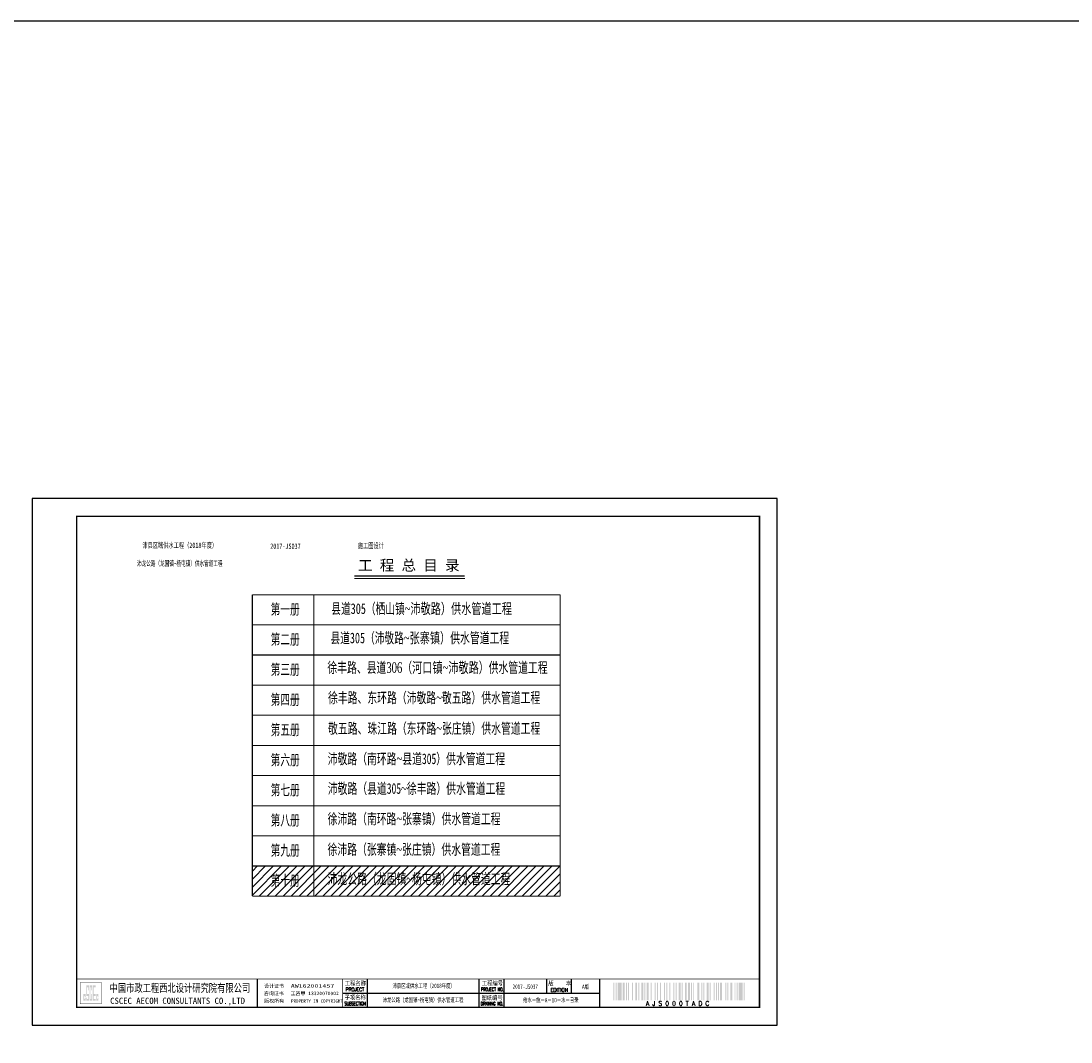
# Model space of a CAD drawing. Extents: x 5956 to 11120, y 3346 to 7374.
# Tile 5 of 9: x 7243 to 7835, y 5085 to 5661. Entities that reach past the tile are written whole.
import ezdxf
from ezdxf.enums import TextEntityAlignment as Align

# ---------------------------------------------------------------- set-up
doc = ezdxf.new("R2010")
doc.units = 0
doc.layers.get('0').update_dxf_attribs({"linetype": 'CONTINUOUS'})
for name, color, linetype in [('GPSCOMMON', 7, 'CONTINUOUS'), ('PP-COM', 7, 'CONTINUOUS'), ('可编辑', 7, 'CONTINUOUS')]:
    doc.layers.add(name, color=color, linetype=linetype)
doc.styles.get("Standard").update_dxf_attribs({"font": 'rs.shx', "bigfont": 'hztxt.shx'})
doc.styles.add('图签', font='txt', dxfattribs={"width": 0.66})
doc.styles.add('图签 1', font='romanc.shx', dxfattribs={"width": 0.8})
doc.styles.add('宋体', font='txt')

# ---------------------------------------------------------------- blocks, each defined once
blk = doc.blocks.new('*U15')
at = {"linetype": 'Continuous', "ltscale": 0.055}
h = blk.add_hatch(color=5, dxfattribs=at)
h.paths.add_polyline_path([(29.58, 15.44), (29.58, 14.79), (29.15, 14.79), (29.15, 16.46), (29.58, 16.46), (29.58, 15.89), (29.99, 15.89), (29.99, 17.52), (28.74, 17.52), (28.74, 13.8), (29.99, 13.8), (29.99, 15.44)])
h.paths.add_polyline_path([(30.4, 15.44), (30.4, 13.8), (31.92, 13.8), (31.92, 17.52), (30.81, 17.52), (30.81, 21.38), (31.51, 21.38), (31.51, 19.57), (31.92, 19.57), (31.92, 22.37), (30.4, 22.37), (30.4, 16.46), (31.51, 16.46), (31.51, 14.79), (30.81, 14.79), (30.81, 15.44)])
h.paths.add_polyline_path([(33.3, 17.52), (33.3, 14.79), (32.74, 14.79), (32.74, 21.38), (33.3, 21.38), (33.3, 19.57), (33.71, 19.57), (33.71, 22.37), (32.33, 22.37), (32.33, 13.8), (33.71, 13.8), (33.71, 17.52)])
h.paths.add_polyline_path([(35.66, 22.37), (34.12, 22.37), (34.12, 13.8), (35.66, 13.8), (35.66, 14.79), (34.53, 14.79), (34.53, 16.46), (35.66, 16.46), (35.66, 17.52), (34.53, 17.52), (34.53, 21.38), (35.66, 21.38)])
h.paths.add_polyline_path([(36.9, 15.44), (36.9, 14.79), (36.48, 14.79), (36.48, 16.46), (36.9, 16.46), (36.9, 15.89), (37.31, 15.89), (37.31, 17.52), (36.07, 17.52), (36.07, 13.8), (37.31, 13.8), (37.31, 15.44)])
at = {"color": 5}
blk.add_line((410, 275), (410, 287), dxfattribs=at)
for p, q in [((127, 10), (127, 26)), ((189, 10), (189, 26)), ((252, 10), (252, 26)), ((266, 10), (266, 26)), ((290, 18), (290, 26)), ((304, 18), (304, 26)), ((320, 10), (320, 26)), ((175, 18), (320, 18))]:
    blk.add_line(p, q)
at = {"color": 7}
blk.add_lwpolyline([(0, 0), (420, 0), (420, 297), (0, 297)], close=True, dxfattribs=at)
blk.add_lwpolyline([(410, 10, 1, 1, 0), (410, 287, 0.75, 0.75, 0), (25, 287, 0.75, 0.75, 0), (25, 10, 0.75, 0.75, 0), (410, 10, 0.75, 0.75, 0)], format="xyseb", dxfattribs=at)
at = {"color": 7, "const_width": 0.5}
blk.add_lwpolyline([(410, 26), (410, 10), (25, 10), (25, 26), (410, 26)], dxfattribs=at)
at = {"color": 5, "const_width": 0.129}
blk.add_lwpolyline([(27, 12), (39, 12), (39, 24), (27, 24)], close=True, dxfattribs=at)
for points in [[(175, 10, 0.5, 0.5, 0), (175, 26, 0, 0, 0)], [(320, 10.34, 0.5, 0.5, 0), (320, 26, 0, 0, 0)]]:
    blk.add_lwpolyline(points, format="xyseb")
for points in [[(327.65, 13.95), (327.65, 23.95), (328.2, 13.95), (328.2, 23.95)], [(328.85, 13.95), (328.85, 23.95), (329.4, 13.95), (329.4, 23.95)], [(330.05, 13.95), (330.05, 23.95), (332.25, 13.95), (332.25, 23.95)], [(332.9, 13.95), (332.9, 23.95), (334, 13.95), (334, 23.95)], [(334.65, 13.95), (334.65, 23.95), (335.2, 13.95), (335.2, 23.95)], [(335.85, 13.95), (335.85, 23.95), (336.4, 13.95), (336.4, 23.95)], [(338.15, 13.95), (338.15, 23.95), (338.7, 13.95), (338.7, 23.95)], [(339.9, 13.95), (339.9, 23.95), (341, 13.95), (341, 23.95)], [(341.65, 13.95), (341.65, 23.95), (342.2, 13.95), (342.2, 23.95)], [(343.4, 13.95), (343.4, 23.95), (344.5, 13.95), (344.5, 23.95)], [(345.15, 13.95), (345.15, 23.95), (345.7, 13.95), (345.7, 23.95)], [(346.35, 13.95), (346.35, 23.95), (347.45, 13.95), (347.45, 23.95)], [(348.65, 13.95), (348.65, 23.95), (349.2, 13.95), (349.2, 23.95)], [(350.95, 13.95), (350.95, 23.95), (351.5, 13.95), (351.5, 23.95)], [(352.15, 13.95), (352.15, 23.95), (352.7, 13.95), (352.7, 23.95)], [(353.9, 13.95), (353.9, 23.95), (354.45, 13.95), (354.45, 23.95)], [(356.2, 13.95), (356.2, 23.95), (356.75, 13.95), (356.75, 23.95)], [(357.4, 13.95), (357.4, 23.95), (357.95, 13.95), (357.95, 23.95)], [(359.15, 13.95), (359.15, 23.95), (359.7, 13.95), (359.7, 23.95)], [(361.45, 13.95), (361.45, 23.95), (362, 13.95), (362, 23.95)], [(362.65, 13.95), (362.65, 23.95), (363.2, 13.95), (363.2, 23.95)], [(364.4, 13.95), (364.4, 23.95), (365.5, 13.95), (365.5, 23.95)], [(366.15, 13.95), (366.15, 23.95), (366.7, 13.95), (366.7, 23.95)], [(367.9, 13.95), (367.9, 23.95), (369, 13.95), (369, 23.95)], [(369.65, 13.95), (369.65, 23.95), (370.75, 13.95), (370.75, 23.95)], [(371.4, 13.95), (371.4, 23.95), (371.95, 13.95), (371.95, 23.95)], [(372.6, 13.95), (372.6, 23.95), (373.15, 13.95), (373.15, 23.95)], [(374.9, 13.95), (374.9, 23.95), (376, 13.95), (376, 23.95)], [(377.2, 13.95), (377.2, 23.95), (377.75, 13.95), (377.75, 23.95)], [(378.4, 13.95), (378.4, 23.95), (378.95, 13.95), (378.95, 23.95)], [(380.15, 13.95), (380.15, 23.95), (381.25, 13.95), (381.25, 23.95)], [(381.9, 13.95), (381.9, 23.95), (382.45, 13.95), (382.45, 23.95)], [(384.2, 13.95), (384.2, 23.95), (384.75, 13.95), (384.75, 23.95)], [(385.4, 13.95), (385.4, 23.95), (385.95, 13.95), (385.95, 23.95)], [(386.6, 13.95), (386.6, 23.95), (387.15, 13.95), (387.15, 23.95)], [(387.8, 13.95), (387.8, 23.95), (388.9, 13.95), (388.9, 23.95)], [(390.65, 13.95), (390.65, 23.95), (391.2, 13.95), (391.2, 23.95)], [(391.85, 13.95), (391.85, 23.95), (392.4, 13.95), (392.4, 23.95)], [(393.6, 13.95), (393.6, 23.95), (394.7, 13.95), (394.7, 23.95)], [(395.9, 13.95), (395.9, 23.95), (396.45, 13.95), (396.45, 23.95)], [(397.1, 13.95), (397.1, 23.95), (397.65, 13.95), (397.65, 23.95)], [(398.3, 13.95), (398.3, 23.95), (400.5, 13.95), (400.5, 23.95)], [(401.15, 13.95), (401.15, 23.95), (401.7, 13.95), (401.7, 23.95)], [(401.7, 13.95), (401.7, 23.95), (401.7, 13.95), (401.7, 23.95)], [(401.7, 13.95), (401.7, 23.95), (401.7, 13.95), (401.7, 23.95)], [(401.7, 13.95), (401.7, 23.95), (401.7, 13.95), (401.7, 23.95)], [(401.7, 13.95), (401.7, 23.95), (401.7, 13.95), (401.7, 23.95)], [(401.7, 13.95), (401.7, 23.95), (401.7, 13.95), (401.7, 23.95)], [(401.7, 13.95), (401.7, 23.95), (401.7, 13.95), (401.7, 23.95)], [(401.7, 13.95), (401.7, 23.95), (401.7, 13.95), (401.7, 23.95)], [(401.7, 13.95), (401.7, 23.95), (401.7, 13.95), (401.7, 23.95)], [(401.7, 13.95), (401.7, 23.95), (401.7, 13.95), (401.7, 23.95)], [(401.7, 13.95), (401.7, 23.95), (401.7, 13.95), (401.7, 23.95)], [(401.7, 13.95), (401.7, 23.95), (401.7, 13.95), (401.7, 23.95)], [(401.7, 13.95), (401.7, 23.95), (401.7, 13.95), (401.7, 23.95)], [(401.7, 13.95), (401.7, 23.95), (401.7, 13.95), (401.7, 23.95)], [(401.7, 13.95), (401.7, 23.95), (401.7, 13.95), (401.7, 23.95)], [(401.7, 13.95), (401.7, 23.95), (401.7, 13.95), (401.7, 23.95)], [(401.7, 13.95), (401.7, 23.95), (401.7, 13.95), (401.7, 23.95)], [(401.7, 13.95), (401.7, 23.95), (401.7, 13.95), (401.7, 23.95)]]:
    blk.add_solid(points)
at = {"color": 7, "linetype": 'Continuous', "style": '图签'}
for s, height, width, p in [('中国市政工程西北设计研究院有限公司', 4.5, 0.74, (43.58, 18.68)), ('AW162001457', 2, 1.64, (145.73, 21.13)), ('CSCEC AECOM CONSULTANTS CO.,LTD', 3.5, 1.03, (43.89, 11.97)), ('PROPERTY IN COPYRIGHT', 2, 0.85, (145.91, 12.6))]:
    blk.add_text(s, height=height, dxfattribs=dict(at, width=width)).set_placement(p)
at = {"color": 7, "linetype": 'Continuous'}
for s, height, style, width, p in [('工程名称', 2.5, '图签', 0.85, (182.18, 22.37)), ('工程编号', 2.5, '图签', 0.85, (259.42, 22.41)), ('版    本', 2.5, '图签', 0.85, (297.36, 22.27)), ('PROJECT', 2, '图签 1', 0.85, (181.94, 19.14)), ('PROJECT NO.', 2, '图签 1', 0.59, (259.35, 19.15)), ('子项名称', 2.5, '图签', 0.85, (182.05, 14.39)), ('SUBSECTION', 2, '图签 1', 0.6, (182.02, 11.15)), ('图纸编号', 2.5, '图签', 0.85, (259.21, 14.17)), ('DRAWING NO.', 2, '图签 1', 0.59, (259.16, 11.1))]:
    blk.add_text(s, height=height, dxfattribs=dict(at, style=style, width=width)).set_placement(p, align=Align.CENTER)
at = {"color": 7, "linetype": 'Continuous', "style": '图签'}
for s, p in [('咨询证书', (130.56, 16.9)), ('设计证书', (130.66, 21.11)), ('工咨甲 13320070002', (145.61, 16.9)), ('版权所有', (130.76, 12.66))]:
    blk.add_text(s, height=2, dxfattribs=at).set_placement(p)
at = {"color": 7, "linetype": 'Continuous', "style": '图签 1'}
blk.add_text('EDITION', height=2, dxfattribs=at).set_placement((297.12, 18.85), align=Align.CENTER)
blk.add_text('A J S 0 0 0 T A D C ', height=2.5).set_placement((364.68, 13.45), align=Align.TOP_CENTER)
at = {"style": '图签'}
for tag, height, width, p, p2 in [('工程名称-图框', 3, 1.737888, (59.04, 269.15), (107.24, 269.15)), ('设计阶段-图框', 3, 0.802427, (179.72, 268.93), (201.97, 268.93)), ('工程编号-图框', 3, 0.802427, (131.58, 268.64), (153.83, 268.64)), ('子项名称-图框', 3, 1.737888, (59.04, 258.93), (107.24, 258.93)), ('工程名称', 2.5, 4.154745, (191.08, 20.92), (250.17, 20.92)), ('工程编号', 2.5, 1.564732, (266.8, 20.47), (289.06, 20.47)), ('版本', 2.5, 1.989659, (304.84, 20.4), (318.99, 20.4)), ('子项名称', 2.5, 4.226601, (190.24, 12.96), (250.36, 12.96)), ('图纸编号', 2.5, 3.659373, (266.3, 12.87), (318.35, 12.87))]:
    blk.add_attdef(tag, text='', height=height, dxfattribs=dict(at, width=width)).set_placement(p, p2, align=Align.FIT)
blk = doc.blocks.new('20180504.1607227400')
at = {"layer": 'GPSCOMMON'}
h = blk.add_hatch(dxfattribs=at)
h.set_pattern_fill('ANSI31', color=1, style=0)
h.set_pattern_definition([(45, (6680.768, -10.9657), (-2.245064, 2.245064), [])])
h.paths.add_polyline_path([(7373.69, 5183.98), (7373.69, 5166.98), (7408.43, 5166.98), (7408.43, 5183.98)])
h.paths.add_polyline_path([(7408.43, 5183.98), (7408.43, 5166.98), (7547.27, 5166.98), (7547.27, 5183.98)])
h.paths.add_polyline_path([(7381.97, 5180.34), (7402.45, 5180.34), (7402.45, 5169.46), (7381.97, 5169.46)], flags=24)
h.paths.add_polyline_path([(7413.85, 5181.24), (7521.49, 5181.24), (7521.49, 5170.26), (7413.85, 5170.26)], flags=24)
at = {"color": 7, "lineweight": 20}
blk.add_line((7431.2, 5346.06), (7493.42, 5346.06), dxfattribs=at)
at = {"color": 7, "lineweight": 20, "const_width": 0.75}
blk.add_lwpolyline([(7431.2, 5347.56), (7493.39, 5347.56)], dxfattribs=at)
at = {"layer": 'GPSCOMMON'}
blk.add_lwpolyline([(5955.72, 5660.57), (9942.33, 5660.57), (9942.33, 4036.06), (5955.72, 4036.06)], close=True, dxfattribs=at)
at = {"layer": 'GPSCOMMON', "const_width": 0.6, "flags": 128}
for points in [[(7373.69, 5336.98), (7547.27, 5336.98)], [(7373.69, 5336.98), (7373.69, 5166.98)], [(7408.43, 5336.98), (7408.43, 5166.98)], [(7547.27, 5336.98), (7547.27, 5166.98)], [(7373.69, 5319.98), (7547.27, 5319.98)], [(7373.69, 5302.98), (7547.27, 5302.98)], [(7373.69, 5285.98), (7547.27, 5285.98)], [(7373.69, 5268.98), (7547.27, 5268.98)], [(7373.69, 5251.98), (7547.27, 5251.98)], [(7373.69, 5234.98), (7547.27, 5234.98)], [(7373.69, 5217.98), (7547.27, 5217.98)], [(7373.69, 5200.98), (7547.27, 5200.98)], [(7373.69, 5183.98), (7547.27, 5183.98)], [(7373.69, 5166.98), (7547.27, 5166.98)]]:
    blk.add_lwpolyline(points, dxfattribs=at)
at = {"layer": 'PP-COM'}
ref = blk.add_blockref('*U15', (7249.64, 5094.23), dxfattribs=at)
ref.add_attrib('图纸编号', '给水－施－A－10－水－目录', dxfattribs={"layer": '0', "color": 1, "height": 2.5, "style": '图签', "width": 0.7}).set_placement((7541.97, 5107.1), align=Align.CENTER)
ref.add_attrib('版本', 'A版', dxfattribs={"layer": '0', "color": 0, "height": 2.5, "style": '图签', "width": 0.7}).set_placement((7561.55, 5114.62), align=Align.CENTER)
ref.add_attrib('工程编号', '2017-JS037', dxfattribs={"layer": '0', "color": 1, "height": 2.5, "style": '图签', "width": 0.7}).set_placement((7527.57, 5114.7), align=Align.CENTER)
ref.add_attrib('子项名称', '沛龙公路（龙固镇~杨屯镇）供水管道工程', dxfattribs={"layer": '0', "color": 1, "height": 2.5, "style": '图签', "width": 0.7}).set_placement((7469.94, 5107.19), align=Align.CENTER)
ref.add_attrib('工程名称', '沛县区域供水工程（2018年度）', dxfattribs={"layer": '0', "color": 1, "height": 2.5, "style": '图签', "width": 0.7}).set_placement((7470.27, 5115.15), align=Align.CENTER)
ref.add_attrib('工程名称-图框', '沛县区域供水工程（2018年度）', dxfattribs={"layer": '0', "color": 0, "height": 3, "style": '图签', "width": 0.7}).set_placement((7332.78, 5363.37), align=Align.CENTER)
ref.add_attrib('子项名称-图框', '沛龙公路（龙固镇~杨屯镇）供水管道工程', dxfattribs={"layer": '0', "color": 0, "height": 3, "style": '图签', "width": 0.607217}).set_placement((7308.68, 5353.16), (7356.88, 5353.16), align=Align.FIT)
ref.add_attrib('工程编号-图框', '2017-JS037', dxfattribs={"layer": '0', "color": 0, "height": 3, "style": '图签', "width": 0.7}).set_placement((7392.35, 5362.87), align=Align.CENTER)
ref.add_attrib('设计阶段-图框', '施工图设计', dxfattribs={"layer": '0', "color": 0, "height": 3, "style": '图签', "width": 0.7}).set_placement((7440.49, 5363.16), align=Align.CENTER)
at = {"color": 7, "linetype": 'Continuous', "ltscale": 0.7, "char_height": 6, "attachment_point": 2, "style": '图签'}
for s, insert, width in [('{\\W0.7;第一册}', (7392.21, 5331.84), 136.6731), ('{\\W0.7;县道305（栖山镇\\fTimes New Roman|b0|i0|c0|p18;\\W0.66;\\C256;~\\fSimSun|b0|i0|c134|p2;\\W0.7;\\C7;沛敬路）供水管道工程}', (7469.16, 5332.13), 128.4176), ('{\\W0.7;县道305（沛敬路\\fTimes New Roman|b0|i0|c0|p18;\\W0.66;\\C256;~\\fSimSun|b0|i0|c134|p2;\\W0.7;\\C7;张寨镇）\\W0.66;\\C256;供水管道工程}', (7468.13, 5315.6), 126.5241), ('{\\W0.7;第二册}', (7392.21, 5314.84), 136.6731), ('{\\W0.7;第三册}', (7392.21, 5297.84), 136.6731), ('{\\W0.7;第四册}', (7392.21, 5280.84), 136.6731), ('{\\C256;徐丰路、东环路（沛敬路\\fTimes New Roman|b0|i0|c0|p18;~\\fSimSun|b0|i0|c134|p2;敬五路）供水管道工程}', (7476.2, 5281.89), 133.6672), ('{\\W0.7;第五册}', (7392.21, 5263.84), 136.6731), ('{\\C256;敬五路、珠江路（东环路\\fTimes New Roman|b0|i0|c0|p18;~\\fSimSun|b0|i0|c134|p2;张庄镇）供水管道工程}', (7476.21, 5264.59), 134.7818), ('{\\W0.7;第六册}', (7392.21, 5246.84), 136.6731), ('{\\C256;沛敬路（南环路\\fTimes New Roman|b0|i0|c0|p18;~\\fSimSun|b0|i0|c134|p2;县道305）供水管道工程}', (7466.19, 5247.46), 123.3473), ('{\\W0.7;第七册}', (7392.21, 5229.84), 136.6731), ('{\\C256;沛敬路（县道305\\fTimes New Roman|b0|i0|c0|p18;~\\fSimSun|b0|i0|c134|p2;徐丰路）供水管道工程}', (7466.24, 5230.69), 123.5306), ('{\\W0.7;第八册}', (7392.21, 5212.84), 136.6731), ('{\\C256;徐沛路（南环路\\fTimes New Roman|b0|i0|c0|p18;~\\fSimSun|b0|i0|c134|p2;张寨镇）供水管道工程}', (7464.87, 5213.59), 123.7686), ('{\\W0.7;第九册}', (7392.21, 5195.84), 136.6731), ('{\\C256;徐沛路（张寨镇\\fTimes New Roman|b0|i0|c0|p18;~\\fSimSun|b0|i0|c134|p2;张庄镇）供水管道工程}', (7464.81, 5196.34), 131.5877), ('{\\C256;沛龙公路（龙固镇\\fTimes New Roman|b0|i0|c0|p18;~\\fSimSun|b0|i0|c134|p2;杨屯镇）供水管道工程}', (7467.67, 5179.74), 123.917), ('{\\W0.7;第十册}', (7392.21, 5178.84), 136.6731)]:
    blk.add_mtext(s, dxfattribs=dict(at, insert=insert, width=width))
at = {"color": 1, "linetype": 'Continuous', "ltscale": 0.7, "insert": (7478.08, 5298.9), "char_height": 6, "width": 128.5695, "attachment_point": 2, "style": '图签'}
blk.add_mtext('{\\C256;徐丰路、\\C0;县道\\fTimes New Roman|b0|i0|c0|p18;306\\fSimSun|b0|i0|c134|p2;（\\W0.7;\\C7;河口镇\\fTimes New Roman|b0|i0|c0|p18;\\W0.66;\\C256;~\\fSimSun|b0|i0|c134|p2;\\W0.7;\\C7;沛敬路\\W0.66;\\C256;）供水管道工程}', dxfattribs=at)
at = {"layer": '可编辑', "style": '宋体'}
blk.add_text('工 程 总 目 录', height=6, dxfattribs=at).set_placement((7461.92, 5353.68), align=Align.MIDDLE)

msp = doc.modelspace()

# ---------------------------------------------------------------- block references
at = {"layer": 'GPSCOMMON'}
msp.add_blockref('20180504.1607227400', (0, 0), dxfattribs=at)

doc.saveas('drawing.dxf')
